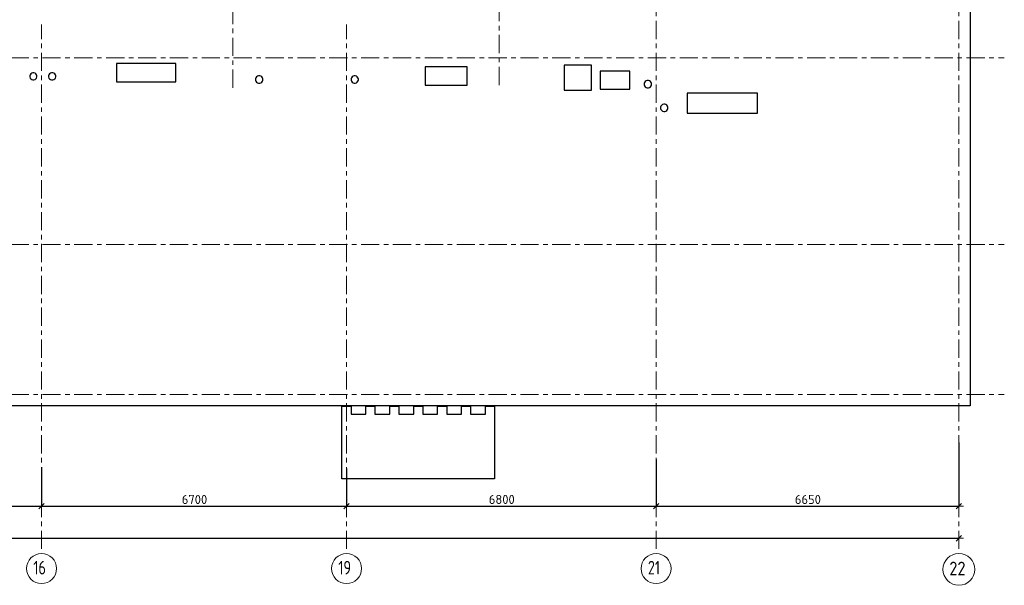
# Model space of a CAD drawing. Header units: metres. Extents: x -38 to 97, y -15 to 21.
# Tile 11 of 205: x 41 to 63, y -4 to 8. Entities that reach past the tile are written whole.
import ezdxf

# ---------------------------------------------------------------- set-up
doc = ezdxf.new("R2010")
doc.units = ezdxf.units.M
doc.header["$PDMODE"] = 65
doc.linetypes.add('______11', pattern=[0.5, 0.4, -0.05, 0, -0.05])
doc.linetypes.add('______5', pattern=[1.1, 0.8, -0.1, 0.1, -0.1])
for name, color, linetype, lineweight in [('XR$1$Осевая линия (1)', 7, '______5', 13), ('XR$1$Размерная линия (1)', 7, 'Continuous', 13), ('XR$5$Перекрытие (1)', 7, 'Continuous', 35)]:
    doc.layers.add(name, color=color, linetype=linetype, lineweight=lineweight)
doc.styles.add('ISOCPEUR', font='txt')
doc.dimstyles.new('DIMSTYLE_3', dxfattribs={"dimtxt": 0.2, "dimasz": 0.2, "dimexe": 0, "dimexo": 0, "dimgap": 0.1, "dimtad": 2, "dimdec": 0, "dimlfac": 1000, "dimrnd": 5, "dimzin": 12, "dimdsep": 46, "dimtxsty": 'ISOCPEUR', "dimblk1": 'ALL_ML_STRICH', "dimblk2": 'ALL_ML_STRICH', "dimsah": 1, "dimcen": 0, "dimclrd": 7, "dimclre": 256, "dimclrt": 7, "dimadec": 0, "dimazin": 0, "dimtfac": 1, "dimtdec": 0, "dimtix": 1, "dimtmove": 2, "dimatfit": 3, "dimfxl": 0, "dimtzin": 0, "dimlwd": 0, "dimlwe": -3, "dimarcsym": 0})

# ---------------------------------------------------------------- blocks, each defined once
blk = doc.blocks.new('ALL_ML_STRICH')
at = {"color": 0, "linetype": 'ByBlock', "lineweight": -2}
for p, q in [((-1, 0), (0.5, 0)), ((-0.3, -0.3), (0.3, 0.3)), ((0, -0.5), (0, 0.5))]:
    blk.add_line(p, q, dxfattribs=at)
blk = doc.blocks.new('*D11')
at = {"layer": 'DEFPOINTS', "color": 7, "linetype": 'Continuous', "lineweight": 13, "transparency": 33554687}
for p in [(0.5, -3.103), (0.5, -3.156), (61.6, -3.14)]:
    blk.add_point(p, dxfattribs=at)
at = {"layer": 'XR$1$Размерная линия (1)', "color": 9, "linetype": 'Continuous', "lineweight": -2, "true_color": 0xc7c7c7, "transparency": 33554687}
for p, q in [((0.5, -3.123), (0.5, -3.156)), ((61.6, -3.156), (61.6, -3.156))]:
    blk.add_line(p, q, dxfattribs=at)
at = {"layer": 'XR$1$Размерная линия (1)', "color": 7, "linetype": 'Continuous', "lineweight": -2, "transparency": 33554687}
blk.add_line((0.5, -3.156), (61.6, -3.156), dxfattribs=at)
at = {"layer": 'XR$1$Размерная линия (1)', "color": 7, "linetype": 'Continuous', "lineweight": 13, "transparency": 33554687, "xscale": 0.2, "yscale": 0.2, "zscale": 0.2, "rotation": 180}
blk.add_blockref('ALL_ML_STRICH', (0.5, -3.156), dxfattribs=at)
at = {"layer": 'XR$1$Размерная линия (1)', "color": 7, "linetype": 'Continuous', "lineweight": 13, "transparency": 33554687, "xscale": 0.2, "yscale": 0.2, "zscale": 0.2}
blk.add_blockref('ALL_ML_STRICH', (61.6, -3.156), dxfattribs=at)
at = {"layer": 'XR$1$Размерная линия (1)', "color": 7, "linetype": 'Continuous', "lineweight": 13, "transparency": 33554687, "insert": (31.1, -3.006), "char_height": 0.2, "width": 1, "attachment_point": 5, "style": 'ISOCPEUR'}
blk.add_mtext('\\A1;{61100}', dxfattribs=at)
blk = doc.blocks.new('*D21')
at = {"layer": 'DEFPOINTS', "color": 7, "linetype": 'Continuous', "lineweight": 13, "transparency": 33554687}
for p in [(36.95, -1.617), (41.45, -1.575), (36.95, -2.452)]:
    blk.add_point(p, dxfattribs=at)
at = {"layer": 'XR$1$Размерная линия (1)', "color": 9, "linetype": 'Continuous', "lineweight": -2, "true_color": 0xc7c7c7, "transparency": 33554687}
for p, q in [((36.95, -1.637), (36.95, -2.452)), ((41.45, -1.595), (41.45, -2.452))]:
    blk.add_line(p, q, dxfattribs=at)
at = {"layer": 'XR$1$Размерная линия (1)', "color": 7, "linetype": 'Continuous', "lineweight": -2, "transparency": 33554687}
blk.add_line((36.95, -2.452), (41.45, -2.452), dxfattribs=at)
at = {"layer": 'XR$1$Размерная линия (1)', "color": 7, "linetype": 'Continuous', "lineweight": 13, "transparency": 33554687, "xscale": 0.2, "yscale": 0.2, "zscale": 0.2, "rotation": 180}
blk.add_blockref('ALL_ML_STRICH', (36.95, -2.452), dxfattribs=at)
at = {"layer": 'XR$1$Размерная линия (1)', "color": 7, "linetype": 'Continuous', "lineweight": 13, "transparency": 33554687, "xscale": 0.2, "yscale": 0.2, "zscale": 0.2}
blk.add_blockref('ALL_ML_STRICH', (41.45, -2.452), dxfattribs=at)
at = {"layer": 'XR$1$Размерная линия (1)', "color": 7, "linetype": 'Continuous', "lineweight": 13, "transparency": 33554687, "insert": (39.2, -2.302), "char_height": 0.2, "width": 0.8, "attachment_point": 5, "style": 'ISOCPEUR'}
blk.add_mtext('\\A1;{4500}', dxfattribs=at)
blk = doc.blocks.new('*D22')
at = {"layer": 'DEFPOINTS', "color": 7, "linetype": 'Continuous', "lineweight": 13, "transparency": 33554687}
for p in [(41.45, -1.575), (48.15, -1.606), (41.45, -2.452)]:
    blk.add_point(p, dxfattribs=at)
at = {"layer": 'XR$1$Размерная линия (1)', "color": 9, "linetype": 'Continuous', "lineweight": -2, "true_color": 0xc7c7c7, "transparency": 33554687}
for p, q in [((41.45, -1.595), (41.45, -2.452)), ((48.15, -1.626), (48.15, -2.452))]:
    blk.add_line(p, q, dxfattribs=at)
at = {"layer": 'XR$1$Размерная линия (1)', "color": 7, "linetype": 'Continuous', "lineweight": -2, "transparency": 33554687}
blk.add_line((41.45, -2.452), (48.15, -2.452), dxfattribs=at)
at = {"layer": 'XR$1$Размерная линия (1)', "color": 7, "linetype": 'Continuous', "lineweight": 13, "transparency": 33554687, "xscale": 0.2, "yscale": 0.2, "zscale": 0.2, "rotation": 180}
blk.add_blockref('ALL_ML_STRICH', (41.45, -2.452), dxfattribs=at)
at = {"layer": 'XR$1$Размерная линия (1)', "color": 7, "linetype": 'Continuous', "lineweight": 13, "transparency": 33554687, "xscale": 0.2, "yscale": 0.2, "zscale": 0.2}
blk.add_blockref('ALL_ML_STRICH', (48.15, -2.452), dxfattribs=at)
at = {"layer": 'XR$1$Размерная линия (1)', "color": 7, "linetype": 'Continuous', "lineweight": 13, "transparency": 33554687, "insert": (44.81, -2.302), "char_height": 0.2, "width": 0.8, "attachment_point": 5, "style": 'ISOCPEUR'}
blk.add_mtext('\\A1;{6700}', dxfattribs=at)
blk = doc.blocks.new('*D23')
at = {"layer": 'DEFPOINTS', "color": 7, "linetype": 'Continuous', "lineweight": 13, "transparency": 33554687}
for p in [(54.95, -1.403), (48.15, -1.606), (48.15, -2.452)]:
    blk.add_point(p, dxfattribs=at)
at = {"layer": 'XR$1$Размерная линия (1)', "color": 9, "linetype": 'Continuous', "lineweight": -2, "true_color": 0xc7c7c7, "transparency": 33554687}
for p, q in [((54.95, -1.423), (54.95, -2.452)), ((48.15, -1.626), (48.15, -2.452))]:
    blk.add_line(p, q, dxfattribs=at)
at = {"layer": 'XR$1$Размерная линия (1)', "color": 7, "linetype": 'Continuous', "lineweight": -2, "transparency": 33554687}
blk.add_line((48.15, -2.452), (54.95, -2.452), dxfattribs=at)
at = {"layer": 'XR$1$Размерная линия (1)', "color": 7, "linetype": 'Continuous', "lineweight": 13, "transparency": 33554687, "xscale": 0.2, "yscale": 0.2, "zscale": 0.2, "rotation": 180}
blk.add_blockref('ALL_ML_STRICH', (48.15, -2.452), dxfattribs=at)
at = {"layer": 'XR$1$Размерная линия (1)', "color": 7, "linetype": 'Continuous', "lineweight": 13, "transparency": 33554687, "xscale": 0.2, "yscale": 0.2, "zscale": 0.2}
blk.add_blockref('ALL_ML_STRICH', (54.95, -2.452), dxfattribs=at)
at = {"layer": 'XR$1$Размерная линия (1)', "color": 7, "linetype": 'Continuous', "lineweight": 13, "transparency": 33554687, "insert": (51.56, -2.302), "char_height": 0.2, "width": 0.8, "attachment_point": 5, "style": 'ISOCPEUR'}
blk.add_mtext('\\A1;{6800}', dxfattribs=at)
blk = doc.blocks.new('*D24')
at = {"layer": 'DEFPOINTS', "color": 7, "linetype": 'Continuous', "lineweight": 13, "transparency": 33554687}
for p in [(61.6, -1.033), (54.95, -1.403), (54.95, -2.452)]:
    blk.add_point(p, dxfattribs=at)
at = {"layer": 'XR$1$Размерная линия (1)', "color": 9, "linetype": 'Continuous', "lineweight": -2, "true_color": 0xc7c7c7, "transparency": 33554687}
for p, q in [((61.6, -1.053), (61.6, -2.452)), ((54.95, -1.423), (54.95, -2.452))]:
    blk.add_line(p, q, dxfattribs=at)
at = {"layer": 'XR$1$Размерная линия (1)', "color": 7, "linetype": 'Continuous', "lineweight": -2, "transparency": 33554687}
blk.add_line((54.95, -2.452), (61.6, -2.452), dxfattribs=at)
at = {"layer": 'XR$1$Размерная линия (1)', "color": 7, "linetype": 'Continuous', "lineweight": 13, "transparency": 33554687, "xscale": 0.2, "yscale": 0.2, "zscale": 0.2, "rotation": 180}
blk.add_blockref('ALL_ML_STRICH', (54.95, -2.452), dxfattribs=at)
at = {"layer": 'XR$1$Размерная линия (1)', "color": 7, "linetype": 'Continuous', "lineweight": 13, "transparency": 33554687, "xscale": 0.2, "yscale": 0.2, "zscale": 0.2}
blk.add_blockref('ALL_ML_STRICH', (61.6, -2.452), dxfattribs=at)
at = {"layer": 'XR$1$Размерная линия (1)', "color": 7, "linetype": 'Continuous', "lineweight": 13, "transparency": 33554687, "insert": (58.285, -2.302), "char_height": 0.2, "width": 0.8, "attachment_point": 5, "style": 'ISOCPEUR'}
blk.add_mtext('\\A1;{6650}', dxfattribs=at)

msp = doc.modelspace()

# ---------------------------------------------------------------- linework, layer by layer
at = {"layer": 'XR$1$Осевая линия (1)', "color": 253, "linetype": '______11', "lineweight": 13, "true_color": 0xa0a0a0, "transparency": 33554687}
for p, q in [((45.65, 6.74), (45.65, 19.78)), ((51.5, 6.8), (51.5, 19.78)), ((61.6, -3.39), (61.6, 19.78)), ((54.95, -3.39), (54.95, 8.98)), ((41.45, -3.39), (41.45, 8.13)), ((48.15, -3.39), (48.15, 8.13)), ((-2.63, 7.4), (62.6, 7.4)), ((-2.63, 3.3), (62.6, 3.3)), ((-2.63, 0), (62.6, 0))]:
    msp.add_line(p, q, dxfattribs=at)
at = {"layer": 'XR$1$Осевая линия (1)', "color": 7, "linetype": 'Continuous', "lineweight": 13, "transparency": 33554687}
for centre, radius in [((41.4504, -3.8199), 0.3304), ((48.1504, -3.8199), 0.3304), ((54.9504, -3.8199), 0.3304), ((61.6018, -3.8388), 0.3493)]:
    msp.add_circle(centre, radius, dxfattribs=at)
at = {"layer": 'XR$5$Перекрытие (1)', "color": 7, "linetype": 'Continuous', "lineweight": 25, "transparency": 33554687}
for p, q in [((61.85, 16.6502), (61.85, -0.2498)), ((44.3999, 7.2702), (43.0999, 7.27)), ((43.0999, 7.27), (43.1, 6.87)), ((44.4, 6.8702), (44.3999, 7.2702)), ((50.7999, 7.2002), (49.8799, 7.2001)), ((49.8799, 7.2001), (49.88, 6.8001)), ((50.8, 6.8002), (50.7999, 7.2002)), ((53.5345, 7.2352), (52.9345, 7.2351)), ((52.9345, 7.2351), (52.9346, 6.6851)), ((53.5346, 6.6852), (53.5345, 7.2352)), ((41.1981, 7.0269), (41.1903, 7.0029)), ((41.1903, 7.0029), (41.1903, 6.9776)), ((41.1903, 6.9776), (41.1981, 6.9536)), ((41.213, 7.0473), (41.1981, 7.0269)), ((41.1981, 6.9536), (41.213, 6.9332)), ((41.2334, 7.0621), (41.213, 7.0473)), ((41.213, 6.9332), (41.2334, 6.9184)), ((41.2574, 7.0699), (41.2334, 7.0621)), ((41.2826, 7.0699), (41.2574, 7.0699)), ((41.3066, 7.0621), (41.2826, 7.0699)), ((41.327, 7.0473), (41.3066, 7.0621)), ((41.3066, 6.9184), (41.327, 6.9332)), ((41.3419, 7.0269), (41.327, 7.0473)), ((41.327, 6.9332), (41.3419, 6.9536)), ((41.3497, 7.0029), (41.3419, 7.0269)), ((41.3419, 6.9536), (41.3497, 6.9776)), ((41.3497, 6.9776), (41.3497, 7.0029)), ((41.612, 7.0269), (41.6042, 7.0029)), ((41.6042, 7.0029), (41.6042, 6.9776)), ((41.6042, 6.9776), (41.612, 6.9536)), ((41.6268, 7.0473), (41.612, 7.0269)), ((41.612, 6.9536), (41.6268, 6.9332)), ((41.6472, 7.0621), (41.6268, 7.0473)), ((41.6268, 6.9332), (41.6472, 6.9184)), ((41.6712, 7.0699), (41.6472, 7.0621)), ((41.6965, 7.0699), (41.6712, 7.0699)), ((41.7205, 7.0621), (41.6965, 7.0699)), ((41.7409, 7.0473), (41.7205, 7.0621)), ((41.7205, 6.9184), (41.7409, 6.9332)), ((41.7557, 7.0269), (41.7409, 7.0473)), ((41.7409, 6.9332), (41.7557, 6.9536)), ((41.7635, 7.0029), (41.7557, 7.0269)), ((41.7557, 6.9536), (41.7635, 6.9776)), ((41.7635, 6.9776), (41.7635, 7.0029)), ((46.1581, 6.9569), (46.1503, 6.9329)), ((46.1503, 6.9329), (46.1503, 6.9076)), ((46.173, 6.9773), (46.1581, 6.9569)), ((46.1934, 6.9921), (46.173, 6.9773)), ((46.2174, 6.9999), (46.1934, 6.9921)), ((46.2426, 6.9999), (46.2174, 6.9999)), ((46.2666, 6.9921), (46.2426, 6.9999)), ((46.287, 6.9773), (46.2666, 6.9921)), ((46.3019, 6.9569), (46.287, 6.9773)), ((46.3097, 6.9329), (46.3019, 6.9569)), ((46.3097, 6.9076), (46.3097, 6.9329)), ((48.2581, 6.9569), (48.2503, 6.9329)), ((48.2503, 6.9329), (48.2503, 6.9076)), ((48.273, 6.9773), (48.2581, 6.9569)), ((48.2934, 6.9921), (48.273, 6.9773)), ((48.3174, 6.9999), (48.2934, 6.9921)), ((48.3426, 6.9999), (48.3174, 6.9999)), ((48.3666, 6.9921), (48.3426, 6.9999)), ((48.387, 6.9773), (48.3666, 6.9921)), ((48.4019, 6.9569), (48.387, 6.9773)), ((48.4097, 6.9329), (48.4019, 6.9569)), ((48.4097, 6.9076), (48.4097, 6.9329)), ((54.37, 7.1072), (53.72, 7.1071)), ((53.72, 7.1071), (53.7201, 6.7071)), ((54.3701, 6.7072), (54.37, 7.1072)), ((41.2334, 6.9184), (41.2574, 6.9106)), ((41.2574, 6.9106), (41.2826, 6.9106)), ((41.2826, 6.9106), (41.3066, 6.9184)), ((41.6472, 6.9184), (41.6712, 6.9106)), ((41.6712, 6.9106), (41.6965, 6.9106)), ((41.6965, 6.9106), (41.7205, 6.9184)), ((43.1, 6.87), (44.4, 6.8702)), ((46.1503, 6.9076), (46.1581, 6.8836)), ((46.1581, 6.8836), (46.173, 6.8632)), ((46.173, 6.8632), (46.1934, 6.8484)), ((46.1934, 6.8484), (46.2174, 6.8406)), ((46.2174, 6.8406), (46.2426, 6.8406)), ((46.2426, 6.8406), (46.2666, 6.8484)), ((46.2666, 6.8484), (46.287, 6.8632)), ((46.287, 6.8632), (46.3019, 6.8836)), ((46.3019, 6.8836), (46.3097, 6.9076)), ((48.2503, 6.9076), (48.2581, 6.8836)), ((48.2581, 6.8836), (48.273, 6.8632)), ((48.273, 6.8632), (48.2934, 6.8484)), ((48.2934, 6.8484), (48.3174, 6.8406)), ((48.3174, 6.8406), (48.3426, 6.8406)), ((48.3426, 6.8406), (48.3666, 6.8484)), ((48.3666, 6.8484), (48.387, 6.8632)), ((48.387, 6.8632), (48.4019, 6.8836)), ((48.4019, 6.8836), (48.4097, 6.9076)), ((49.88, 6.8001), (50.8, 6.8002)), ((53.7201, 6.7071), (54.3701, 6.7072)), ((54.6981, 6.8569), (54.6903, 6.8329)), ((54.6903, 6.8329), (54.6903, 6.8076)), ((54.6903, 6.8076), (54.6981, 6.7836)), ((54.713, 6.8773), (54.6981, 6.8569)), ((54.6981, 6.7836), (54.713, 6.7632)), ((54.7334, 6.8921), (54.713, 6.8773)), ((54.713, 6.7632), (54.7334, 6.7484)), ((54.7574, 6.8999), (54.7334, 6.8921)), ((54.7334, 6.7484), (54.7574, 6.7406)), ((54.7826, 6.8999), (54.7574, 6.8999)), ((54.7574, 6.7406), (54.7826, 6.7406)), ((54.8066, 6.8921), (54.7826, 6.8999)), ((54.7826, 6.7406), (54.8066, 6.7484)), ((54.827, 6.8773), (54.8066, 6.8921)), ((54.8066, 6.7484), (54.827, 6.7632)), ((54.8419, 6.8569), (54.827, 6.8773)), ((54.827, 6.7632), (54.8419, 6.7836)), ((54.8497, 6.8329), (54.8419, 6.8569)), ((54.8419, 6.7836), (54.8497, 6.8076)), ((54.8497, 6.8076), (54.8497, 6.8329)), ((52.9346, 6.6851), (53.5346, 6.6852)), ((57.1796, 6.6203), (55.6296, 6.62)), ((55.6296, 6.62), (55.6297, 6.18)), ((57.1797, 6.1803), (57.1796, 6.6203)), ((55.0581, 6.3369), (55.0503, 6.3129)), ((55.0503, 6.3129), (55.0503, 6.2877)), ((55.0503, 6.2877), (55.0581, 6.2637)), ((55.073, 6.3573), (55.0581, 6.3369)), ((55.0934, 6.3721), (55.073, 6.3573)), ((55.1174, 6.3799), (55.0934, 6.3721)), ((55.1426, 6.3799), (55.1174, 6.3799)), ((55.1666, 6.3721), (55.1426, 6.3799)), ((55.187, 6.3573), (55.1666, 6.3721)), ((55.2019, 6.3369), (55.187, 6.3573)), ((55.2097, 6.3129), (55.2019, 6.3369)), ((55.2019, 6.2637), (55.2097, 6.2877)), ((55.2097, 6.2877), (55.2097, 6.3129)), ((55.0581, 6.2637), (55.073, 6.2432)), ((55.073, 6.2432), (55.0934, 6.2284)), ((55.0934, 6.2284), (55.1174, 6.2206)), ((55.1174, 6.2206), (55.1426, 6.2206)), ((55.1426, 6.2206), (55.1666, 6.2284)), ((55.1666, 6.2284), (55.187, 6.2432)), ((55.187, 6.2432), (55.2019, 6.2637)), ((55.6297, 6.18), (57.1797, 6.1803)), ((61.85, -0.2498), (32.725, -0.2498)), ((48.05, -0.4299), (48.05, -0.2499)), ((48.05, -0.2499), (48.25, -0.2499)), ((48.05, -1.8498), (48.05, -0.4299)), ((48.25, -0.2499), (48.25, -0.4299)), ((48.25, -0.4298), (48.575, -0.4298)), ((48.575, -0.4299), (48.575, -0.2499)), ((48.575, -0.2499), (48.775, -0.2499)), ((48.775, -0.2499), (48.775, -0.4299)), ((48.775, -0.4298), (49.1, -0.4298)), ((49.1, -0.4299), (49.1, -0.2499)), ((49.1, -0.2499), (49.3, -0.2499)), ((49.3, -0.2499), (49.3, -0.4299)), ((49.3, -0.4298), (49.625, -0.4298)), ((49.625, -0.4299), (49.625, -0.2499)), ((49.625, -0.2499), (49.825, -0.2499)), ((49.825, -0.2499), (49.825, -0.4299)), ((49.825, -0.4298), (50.15, -0.4298)), ((50.15, -0.4299), (50.15, -0.2499)), ((50.15, -0.2499), (50.35, -0.2499)), ((50.35, -0.2499), (50.35, -0.4299)), ((50.35, -0.4298), (50.675, -0.4298)), ((50.675, -0.4299), (50.675, -0.2499)), ((50.675, -0.2499), (50.875, -0.2499)), ((50.875, -0.2499), (50.875, -0.4299)), ((50.875, -0.4298), (51.2, -0.4298)), ((51.2, -0.4299), (51.2, -0.2499)), ((51.2, -0.2499), (51.4, -0.2499)), ((51.4, -0.2499), (51.4, -0.4299)), ((51.4, -0.4299), (51.4, -1.8498)), ((51.4, -1.8498), (48.05, -1.8498))]:
    msp.add_line(p, q, dxfattribs=at)

# ---------------------------------------------------------------- texts
at = {"layer": 'XR$1$Осевая линия (1)', "color": 7, "linetype": 'Continuous', "lineweight": 13, "transparency": 33554687, "char_height": 0.3, "attachment_point": 7, "style": 'ISOCPEUR'}
for s, insert, width in [('\\W0.75;16', (41.2704, -3.9504), 0.472281), ('\\W0.75;19', (47.9704, -3.9504), 0.472281), ('\\W0.75;21', (54.7704, -3.9504), 0.472281), ('\\W0.87;22', (61.3918, -3.9693), 0.550812)]:
    msp.add_mtext(s, dxfattribs=dict(at, insert=insert, width=width))

# ---------------------------------------------------------------- dimensions: what is measured, and where the dimension line sits
at = {"layer": 'XR$1$Размерная линия (1)', "color": 7, "linetype": 'Continuous', "lineweight": 13, "transparency": 33554687}
for base, p1, p2, picture, middle in [((61.6, -2.452), (54.95, -1.4227), (61.6, -1.053), '*D24', (58.285, -2.302)), ((54.95, -2.452), (48.15, -1.6259), (54.95, -1.4227), '*D23', (51.56, -2.302)), ((41.45, -2.452), (36.95, -1.6372), (41.45, -1.5948), '*D21', (39.2, -2.302)), ((48.15, -2.452), (41.45, -1.5948), (48.15, -1.6259), '*D22', (44.81, -2.302)), ((61.6, -3.1563), (0.5, -3.1233), (61.6, -3.1563), '*D11', (31.1, -3.0063))]:
    dim = msp.add_linear_dim(base=base, p1=p1, p2=p2, dimstyle='DIMSTYLE_3', override={"dimpost": '<>', "dimclrd": 7, "dimclre": 9, "dimclrt": 7, "dimlwd": 0, "dimlwe": 65533}, dxfattribs=at)
    dim.commit()
    dim.dimension.update_dxf_attribs({"geometry": picture, "text_midpoint": middle, "dimtype": 160})

doc.saveas('drawing.dxf')
